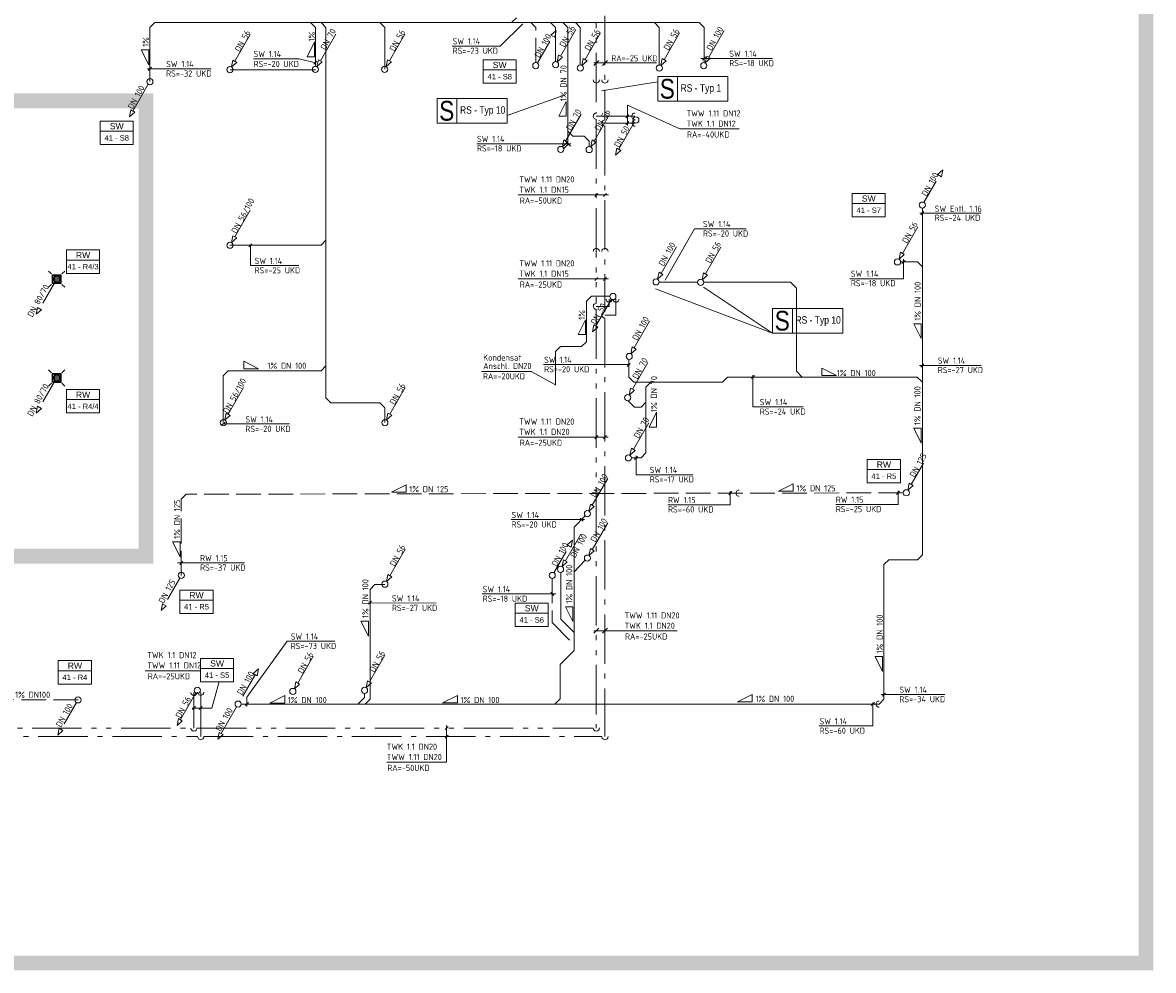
# Model space of a CAD drawing. Header units: metres. Extents: x -5 to 278, y -19 to 180.
# Tile 29 of 59: x 177 to 200, y 7 to 26. Entities that reach past the tile are written whole.
import ezdxf
from ezdxf.enums import TextEntityAlignment as Align

# ---------------------------------------------------------------- set-up
doc = ezdxf.new("R2010")
doc.units = ezdxf.units.M
doc.header["$LTSCALE"] = 0.1
for name, pattern in [('_PGMM_Ge_2Pkt', [16, 10, -2, 0, -2, 0, -2]), ('_PGMM_Ge_Ku', [6.5, 5, -1.5]), ('_PGMM_Ge_Pkt', [14, 10, -2, 0, -2])]:
    doc.linetypes.add(name, pattern=pattern)
doc.layers.get('0').update_dxf_attribs({"linetype": 'CONTINUOUS', "lineweight": 20})
for name, color, linetype, lineweight in [('A_TWW Bereiter_4', 34, 'CONTINUOUS', 20), ('S_Ablauf', 250, 'CONTINUOUS', 20), ('S_Fallstrangentlüftung', 24, '_PGMM_Ge_Ku', 20), ('S_Fallstrangentlüftung TXT', 24, 'CONTINUOUS', 20), ('S_Kaltwasser', 90, '_PGMM_Ge_Pkt', 20), ('S_Kondensat', 23, 'CONTINUOUS', 20), ('S_Kondensat TXT', 23, 'CONTINUOUS', 20), ('S_Regenwasser', 162, '_PGMM_Ge_Ku', 20), ('S_Regenwasser TXT', 162, 'CONTINUOUS', 20), ('S_Schmutzwasser', 34, 'CONTINUOUS', 20), ('S_Schmutzwasser TXT', 34, 'CONTINUOUS', 20), ('S_Stempel Schott', 125, 'CONTINUOUS', 20), ('S_TXT Strang RW', 140, 'CONTINUOUS', 20), ('S_TXT Strang SW', 30, 'CONTINUOUS', 20), ('S_TXT_W+K+Z', 125, 'CONTINUOUS', 20), ('S_Warmwasser', 10, '_PGMM_Ge_2Pkt', 20)]:
    doc.layers.add(name, color=color, linetype=linetype, lineweight=lineweight)
doc.styles.add('ACS_ISOCT', font='ISOCT')
doc.styles.add('Arial', font='arial.ttf')
doc.styles.add('ARIAL_NARROW', font='ARIALN.TTF')
doc.styles.get("Standard").update_dxf_attribs({"font": 'isocp.shx', "height": 0.001})

# ---------------------------------------------------------------- blocks, each defined once
blk = doc.blocks.new('Ablauf')
at = {"color": 0, "linetype": 'ByBlock'}
for p, q in [((-0.105, 0.105), (-0.165, 0.165)), ((-0.09, 0.09), (0.09, 0.09)), ((-0.09, -0.09), (-0.09, 0.09)), ((0.075, 0.075), (-0.075, 0.075)), ((-0.075, 0.075), (-0.075, -0.075)), ((-0.045, 0.075), (-0.045, -0.075)), ((-0.015, -0.075), (-0.015, 0.075)), ((0.015, 0.075), (0.015, -0.075)), ((0.045, -0.075), (0.045, 0.075)), ((0.075, -0.075), (0.075, 0.075)), ((0.09, 0.09), (0.09, -0.09)), ((0.105, 0.105), (0.165, 0.165)), ((-0.105, -0.105), (-0.165, -0.165)), ((0.09, -0.09), (-0.09, -0.09)), ((-0.075, -0.075), (0.075, -0.075)), ((0.105, -0.105), (0.165, -0.165))]:
    blk.add_line(p, q, dxfattribs=at)
blk = doc.blocks.new('*U27')
at = {"color": 0, "linetype": 'ByBlock'}
blk.add_wipeout([(0, 0), (0.671, 0), (0.671, -0.473), (0, -0.473)], dxfattribs=at)
blk.add_lwpolyline([(0, 0), (0.671, 0), (0.671, -0.473), (0, -0.473)], close=True, dxfattribs=at)
blk.add_lwpolyline([(0, -0.203), (0.671, -0.203)], dxfattribs=at)
blk.add_lwpolyline([(0, -0.203), (0.671, -0.203)], dxfattribs=at)
at = {"color": 0, "linetype": 'ByBlock', "insert": (0.336, -0.102), "char_height": 0.125, "width": 0.20598, "attachment_point": 5, "style": 'ACS_ISOCT'}
blk.add_mtext('{\\fArial|b0|i0|c0|p34;RW}', dxfattribs=at)
at = {"color": 0, "linetype": 'ByBlock', "style": 'Arial'}
blk.add_attdef('STRANG_NR.', text='', height=0.11, dxfattribs=at).set_placement((0.336, -0.338), align=Align.MIDDLE_CENTER)
blk = doc.blocks.new('*U29')
at = {"color": 0, "linetype": 'ByBlock'}
blk.add_wipeout([(0, 0), (0.671, 0), (0.671, -0.473), (0, -0.473)], dxfattribs=at)
blk.add_lwpolyline([(0, 0), (0.671, 0), (0.671, -0.473), (0, -0.473)], close=True, dxfattribs=at)
blk.add_lwpolyline([(0, -0.203), (0.671, -0.203)], dxfattribs=at)
blk.add_lwpolyline([(0, -0.203), (0.671, -0.203)], dxfattribs=at)
at = {"color": 0, "linetype": 'ByBlock', "insert": (0.336, -0.102), "char_height": 0.125, "width": 0.20598, "attachment_point": 5, "style": 'ACS_ISOCT'}
blk.add_mtext('{\\fArial|b0|i0|c0|p34;SW}', dxfattribs=at)
at = {"color": 0, "linetype": 'ByBlock', "style": 'Arial'}
blk.add_attdef('STRANG_NR.', text='', height=0.11, dxfattribs=at).set_placement((0.336, -0.338), align=Align.MIDDLE_CENTER)

msp = doc.modelspace()

# ---------------------------------------------------------------- linework, layer by layer
at = {"layer": 'A_TWW Bereiter_4', "const_width": 0.3}
for points in [[(142.15, 7.151), (199.85, 7.151), (199.85, 44.101), (142.15, 44.101)], [(154.14, 15.391), (179.61, 15.391), (179.61, 24.611), (154.14, 24.611)]]:
    msp.add_lwpolyline(points, close=True, dxfattribs=at)
at = {"layer": 'S_Fallstrangentlüftung'}
for p, q in [((187.4, 26.195), (187.5, 26.095)), ((187.5, 25.387), (187.5, 26.095)), ((187.531, 25.379), (187.844, 25.92)), ((187.805, 25.943), (187.911, 26.037)), ((187.883, 25.898), (187.805, 25.943)), ((187.911, 26.037), (187.883, 25.898)), ((195.63, 23.118), (195.736, 23.212)), ((195.708, 23.073), (195.63, 23.118)), ((195.736, 23.212), (195.708, 23.073)), ((195.356, 22.554), (195.669, 23.095)), ((187.863, 15.054), (188.176, 15.595)), ((188.137, 15.618), (188.243, 15.712)), ((188.215, 15.573), (188.137, 15.618)), ((188.243, 15.712), (188.215, 15.573)), ((187.832, 14.938), (187.832, 14.05)), ((187.832, 14.05), (188.273, 13.598)), ((181.886, 13.107), (181.78, 13.012)), ((181.858, 12.967), (181.886, 13.107)), ((181.819, 12.99), (181.506, 12.449)), ((181.78, 13.012), (181.858, 12.967))]:
    msp.add_line(p, q, dxfattribs=at)
at = {"layer": 'S_Fallstrangentlüftung', "linetype": 'Continuous'}
for centre in [(187.5, 25.325), (195.325, 22.5), (187.832, 15)]:
    msp.add_ellipse(centre, major_axis=(0, 0.0625), ratio=1, start_param=-1.570796, end_param=4.712389, dxfattribs=at)
at = {"layer": 'S_Fallstrangentlüftung TXT'}
for p, q in [((187.863, 14.596), (187.801, 14.659)), ((186.416, 14.627), (187.904, 14.627))]:
    msp.add_line(p, q, dxfattribs=at)
at = {"layer": 'S_Kaltwasser'}
for p, q in [((188.9, 29.335), (188.9, 24.225)), ((189.501, 24.162), (188.9, 24.162)), ((188.9, 24.1), (188.9, 20.337)), ((189.122, 20.596), (189.122, 20.274)), ((189.122, 20.274), (188.9, 20.274)), ((188.9, 20.212), (188.9, 11.735)), ((180.717, 12.632), (180.717, 11.735)), ((169.93, 11.735), (180.654, 11.735)), ((180.779, 11.735), (188.838, 11.735))]:
    msp.add_line(p, q, dxfattribs=at)
at = {"layer": 'S_Kaltwasser', "linetype": 'Continuous'}
for centre, major_axis in [((188.9, 25.034), (0, -0.0625)), ((188.9, 24.162), (-0.0625, 0)), ((188.9, 20.274), (-0.0625, 0)), ((180.717, 11.735), (0, -0.0625)), ((188.9, 11.735), (0, -0.0625))]:
    msp.add_ellipse(centre, major_axis=major_axis, ratio=1, start_param=4.708766, end_param=7.866194, dxfattribs=at)
at = {"layer": 'S_Kaltwasser', "linetype": 'Continuous', "extrusion": (0, 0, -1)}
for centre, major_axis, start_param, end_param in [((189.51, 24.162), (0.0442, 0.0442), 2.352572, 5.509999), ((188.9, 21.56), (0.0442, 0.0442), 3.923368, 7.080795), ((189.122, 20.597), (0, -0.0625), 4.708766, 7.866194), ((180.717, 12.633), (0, -0.0625), 4.708766, 7.866194)]:
    msp.add_ellipse(centre, major_axis=major_axis, ratio=1, start_param=start_param, end_param=end_param, dxfattribs=at)
at = {"layer": 'S_Kondensat'}
for p, q in [((188.525, 20.553), (188.625, 20.653)), ((188.998, 20.653), (188.625, 20.653)), ((188.525, 19.733), (188.525, 20.553)), ((188.425, 19.633), (188.525, 19.733)), ((187.9, 19.533), (188, 19.633)), ((187.9, 18.85), (187.9, 19.533)), ((188, 19.633), (188.425, 19.633))]:
    msp.add_line(p, q, dxfattribs=at)
at = {"layer": 'S_Kondensat TXT'}
for p, q in [((188.355, 19.878), (188.505, 20.178)), ((188.505, 19.878), (188.505, 20.178)), ((188.505, 19.878), (188.355, 19.878)), ((186.402, 19.133, 3.393), (187.412, 19.133, 3.393)), ((187.404, 19.133, 3.393), (187.9, 18.859, 3.393))]:
    msp.add_line(p, q, dxfattribs=at)
at = {"layer": 'S_Regenwasser'}
for p, q in [((177.769, 20.946), (177.456, 20.405)), ((177.389, 20.288), (177.417, 20.427)), ((177.495, 20.382), (177.389, 20.288)), ((177.417, 20.427), (177.495, 20.382)), ((177.769, 18.946), (177.456, 18.405)), ((177.389, 18.288), (177.417, 18.427)), ((177.495, 18.382), (177.389, 18.288)), ((177.417, 18.427), (177.495, 18.382)), ((195.098, 16.844), (195.411, 17.385)), ((195.031, 16.727), (195.059, 16.867)), ((195.137, 16.822), (195.031, 16.727)), ((195.059, 16.867), (195.137, 16.822)), ((180.425, 16.644), (180.325, 16.544)), ((180.325, 15), (180.325, 16.544)), ((194.937, 16.673), (180.425, 16.644)), ((180.294, 14.946), (179.981, 14.405)), ((179.914, 14.288), (179.942, 14.427)), ((179.942, 14.427), (180.02, 14.382)), ((180.02, 14.382), (179.914, 14.288)), ((178.237, 12.48), (176.141, 12.48)), ((178.204, 12.426), (177.891, 11.885)), ((177.824, 11.768), (177.852, 11.907)), ((177.852, 11.907), (177.93, 11.862)), ((177.93, 11.862), (177.824, 11.768))]:
    msp.add_line(p, q, dxfattribs=at)
at = {"layer": 'S_Regenwasser', "linetype": 'Continuous'}
for centre, major_axis, start_param, end_param in [((177.8, 21), (0, 0.0625), -1.570796, 4.712389), ((177.8, 19), (0, 0.0625), -1.570796, 4.712389), ((191.615, 16.666), (-0.0625, 0), 4.708766, 7.866194), ((194.999, 16.673), (0, 0.0625), -1.570796, 4.712389), ((180.325, 15), (0, 0.0625), -1.570796, 4.712389), ((178.235, 12.48), (0, 0.0625), -1.570796, 4.712389)]:
    msp.add_ellipse(centre, major_axis=major_axis, ratio=1, start_param=start_param, end_param=end_param, dxfattribs=at)
at = {"layer": 'S_Regenwasser TXT'}
for p, q in [((184.876, 16.837), (184.576, 16.687)), ((184.876, 16.687), (184.876, 16.837)), ((192.712, 16.855), (192.412, 16.705)), ((192.712, 16.705), (192.712, 16.855)), ((194.832, 16.437), (194.832, 16.712)), ((184.876, 16.687), (184.576, 16.687)), ((191.404, 16.635), (191.466, 16.697)), ((191.435, 16.43), (191.435, 16.705)), ((192.712, 16.705), (192.412, 16.705)), ((194.801, 16.642), (194.863, 16.704)), ((190.175, 16.43), (191.435, 16.43)), ((193.572, 16.437), (194.832, 16.437)), ((180.299, 15.68), (180.149, 15.68)), ((180.149, 15.68), (180.299, 15.38)), ((180.299, 15.68), (180.299, 15.38)), ((180.249, 15.253), (181.607, 15.253)), ((180.294, 15.222), (180.356, 15.284))]:
    msp.add_line(p, q, dxfattribs=at)
at = {"layer": 'S_Schmutzwasser'}
for p, q in [((179.689, 26.095), (179.789, 26.195)), ((179.689, 25), (179.689, 26.095)), ((190.806, 26.195), (179.789, 26.195)), ((182.94, 26.195), (183.04, 26.095)), ((183.04, 25.313), (183.04, 26.095)), ((183.153, 26.195), (183.253, 26.095)), ((183.253, 18.595), (183.253, 26.095)), ((184.345, 26.195), (184.445, 26.095)), ((184.445, 25.251), (184.445, 26.095)), ((187.006, 26.195), (187.106, 26.295)), ((187.8, 26.195), (187.9, 26.095)), ((187.9, 25.407), (187.9, 26.095)), ((188.05, 26.195), (188.15, 26.095)), ((188.15, 23.727), (188.15, 26.095)), ((188.3, 26.195), (188.4, 26.095)), ((188.4, 25.337), (188.4, 26.095)), ((189.9, 26.195), (190, 26.095)), ((190, 25.337), (190, 26.095)), ((190.806, 26.195), (190.906, 26.095)), ((190.906, 25.387), (190.906, 26.095)), ((181.407, 25.414), (181.719, 25.955)), ((183.139, 25.422), (183.451, 25.963)), ((184.54, 25.422), (184.852, 25.963)), ((187.999, 25.516), (188.311, 26.057)), ((188.499, 25.446), (188.811, 25.987)), ((190.099, 25.445), (190.411, 25.986)), ((190.999, 25.496), (191.311, 26.037)), ((181.339, 25.297), (181.368, 25.436)), ((181.368, 25.436), (181.446, 25.391)), ((183.071, 25.305), (183.1, 25.444)), ((183.1, 25.444), (183.178, 25.399)), ((184.472, 25.305), (184.501, 25.445)), ((184.501, 25.445), (184.579, 25.4)), ((187.931, 25.399), (187.96, 25.539)), ((188.038, 25.494), (187.931, 25.399)), ((187.96, 25.539), (188.038, 25.494)), ((188.431, 25.329), (188.46, 25.469)), ((188.538, 25.424), (188.431, 25.329)), ((188.46, 25.469), (188.538, 25.424)), ((190.031, 25.328), (190.06, 25.468)), ((190.138, 25.423), (190.031, 25.328)), ((190.06, 25.468), (190.138, 25.423)), ((190.931, 25.379), (190.96, 25.519)), ((191.038, 25.474), (190.931, 25.379)), ((190.96, 25.519), (191.038, 25.474)), ((181.313, 25.242), (183.042, 25.242)), ((181.446, 25.391), (181.339, 25.297)), ((183.178, 25.399), (183.071, 25.305)), ((184.579, 25.4), (184.472, 25.305)), ((179.657, 24.946), (179.345, 24.405)), ((179.277, 24.288), (179.306, 24.427)), ((179.384, 24.382), (179.277, 24.288)), ((179.306, 24.427), (179.384, 24.382)), ((188.104, 23.798), (188.417, 24.339)), ((188.679, 23.796), (188.991, 24.337)), ((189.494, 24.171), (189.181, 23.63)), ((188.037, 23.681), (188.065, 23.82)), ((188.065, 23.82), (188.143, 23.775)), ((188.25, 23.895), (188.15, 23.995)), ((188.48, 23.895), (188.25, 23.895)), ((188.58, 23.795), (188.48, 23.895)), ((188.611, 23.679), (188.64, 23.819)), ((188.64, 23.819), (188.718, 23.774)), ((188.143, 23.775), (188.037, 23.681)), ((188.15, 23.727), (188.066, 23.643)), ((188.58, 23.687), (188.58, 23.795)), ((188.718, 23.774), (188.611, 23.679)), ((189.114, 23.513), (189.142, 23.652)), ((189.22, 23.607), (189.114, 23.513)), ((189.142, 23.652), (189.22, 23.607)), ((195.325, 15.419), (195.325, 22.438)), ((181.407, 21.858), (181.719, 22.399)), ((194.92, 21.521), (195.233, 22.062)), ((181.339, 21.741), (181.368, 21.88)), ((181.446, 21.835), (181.339, 21.741)), ((181.368, 21.88), (181.446, 21.835)), ((183.153, 21.687), (183.253, 21.787)), ((181.308, 21.687), (183.153, 21.687)), ((190.034, 21.116), (190.346, 21.657)), ((190.934, 21.106), (191.246, 21.647)), ((194.853, 21.404), (194.881, 21.544)), ((194.881, 21.544), (194.959, 21.499)), ((194.959, 21.499), (194.853, 21.404)), ((194.884, 21.35), (195.225, 21.35)), ((195.225, 21.35), (195.325, 21.25)), ((189.966, 20.999), (189.995, 21.139)), ((190.073, 21.094), (189.966, 20.999)), ((189.995, 21.139), (190.073, 21.094)), ((190.866, 20.989), (190.895, 21.128)), ((190.973, 21.083), (190.866, 20.989)), ((190.895, 21.128), (190.973, 21.083)), ((189.997, 20.938), (190.773, 20.938)), ((190.897, 20.938), (192.657, 20.938)), ((192.657, 20.938), (192.774, 20.821)), ((192.774, 20.821), (192.774, 19.134)), ((189.029, 20.595), (188.716, 20.053)), ((189.489, 19.606), (189.801, 20.147)), ((188.649, 19.936), (188.677, 20.076)), ((188.755, 20.031), (188.649, 19.936)), ((188.677, 20.076), (188.755, 20.031)), ((189.421, 19.489), (189.45, 19.628)), ((189.528, 19.583), (189.421, 19.489)), ((189.45, 19.628), (189.528, 19.583)), ((183.153, 19.144), (183.253, 19.244)), ((189.384, 19.373), (189.384, 19.017)), ((189.456, 18.771), (189.769, 19.312)), ((181.274, 19.144), (181.174, 19.044)), ((181.174, 18.094), (181.174, 19.044)), ((181.274, 19.144), (183.153, 19.144)), ((189.484, 18.917), (189.384, 19.017)), ((191.379, 19.017), (191.278, 18.917)), ((191.379, 19.017), (195.222, 19.017)), ((192.774, 19.134), (192.892, 19.016)), ((195.222, 19.017), (195.325, 18.915)), ((181.273, 18.265), (181.586, 18.806)), ((184.544, 18.265), (184.857, 18.807)), ((189.389, 18.654), (189.417, 18.794)), ((189.417, 18.794), (189.495, 18.749)), ((189.484, 18.917), (191.278, 18.917)), ((189.831, 18.917), (189.73, 18.816)), ((189.73, 18.816), (189.73, 17.48)), ((183.253, 18.595), (183.353, 18.495)), ((189.495, 18.749), (189.389, 18.654)), ((184.345, 18.495), (183.353, 18.495)), ((184.345, 18.495), (184.445, 18.395)), ((184.445, 18.094), (184.445, 18.395)), ((189.5, 18.408), (189.37, 18.538)), ((189.5, 18.408), (189.63, 18.408)), ((189.63, 18.408), (189.73, 18.508)), ((181.206, 18.148), (181.234, 18.287)), ((181.312, 18.242), (181.206, 18.148)), ((181.234, 18.287), (181.312, 18.242)), ((184.477, 18.148), (184.505, 18.288)), ((184.583, 18.243), (184.477, 18.148)), ((184.505, 18.288), (184.583, 18.243)), ((189.474, 17.551), (189.786, 18.092)), ((189.406, 17.434), (189.435, 17.574)), ((189.513, 17.529), (189.406, 17.434)), ((189.435, 17.574), (189.513, 17.529)), ((189.73, 17.48), (189.63, 17.38)), ((189.437, 17.38), (189.63, 17.38)), ((188.644, 16.421), (188.956, 16.962)), ((188.576, 16.304), (188.605, 16.444)), ((188.683, 16.399), (188.576, 16.304)), ((188.605, 16.444), (188.683, 16.399)), ((188.501, 16.206), (188.273, 15.976)), ((188.644, 15.521), (188.956, 16.062)), ((188.099, 15.296), (188.411, 15.837)), ((188.273, 15.976), (188.273, 13.482)), ((184.544, 14.994), (184.857, 15.535)), ((188.576, 15.404), (188.605, 15.544)), ((188.683, 15.499), (188.576, 15.404)), ((188.605, 15.544), (188.683, 15.499)), ((195.225, 15.319), (195.325, 15.419)), ((188.031, 15.179), (188.06, 15.319)), ((188.138, 15.274), (188.031, 15.179)), ((188.06, 15.319), (188.138, 15.274)), ((188.501, 15.306), (188.273, 15.076)), ((194.547, 15.219), (194.647, 15.319)), ((194.547, 12.494), (194.547, 15.219)), ((194.647, 15.319), (195.225, 15.319)), ((184.477, 14.877), (184.505, 15.016)), ((184.583, 14.971), (184.477, 14.877)), ((184.505, 15.016), (184.583, 14.971)), ((188.004, 15.063), (188.004, 14.114)), ((184.245, 14.815), (184.145, 14.715)), ((184.145, 14.715), (184.145, 12.494)), ((184.446, 14.815), (184.245, 14.815)), ((188.004, 14.114), (188.273, 13.841)), ((182.681, 12.821), (182.993, 13.362)), ((184.132, 12.845), (184.445, 13.387)), ((187.99, 13.199), (188.273, 13.482)), ((187.99, 13.199), (187.99, 12.503)), ((182.613, 12.704), (182.642, 12.844)), ((182.642, 12.844), (182.72, 12.799)), ((184.065, 12.729), (184.093, 12.868)), ((184.171, 12.823), (184.065, 12.729)), ((184.093, 12.868), (184.171, 12.823)), ((180.619, 12.621), (180.306, 12.08)), ((182.72, 12.799), (182.613, 12.704)), ((184.033, 12.612), (184.033, 12.529)), ((181.538, 12.394), (194.447, 12.394)), ((184.033, 12.529), (183.899, 12.394)), ((184.145, 12.494), (184.045, 12.394)), ((187.882, 12.394), (187.99, 12.503)), ((194.547, 12.494), (194.447, 12.394)), ((181.444, 12.34), (181.131, 11.799)), ((180.239, 11.963), (180.267, 12.102)), ((180.345, 12.057), (180.239, 11.963)), ((180.267, 12.102), (180.345, 12.057)), ((181.092, 11.821), (181.064, 11.682)), ((181.064, 11.682), (181.17, 11.776)), ((181.17, 11.776), (181.092, 11.821))]:
    msp.add_line(p, q, dxfattribs=at)
at = {"layer": 'S_Schmutzwasser', "linetype": 'Continuous'}
for centre, major_axis, start_param, end_param in [((187.9, 25.345), (0, 0.0625), -1.570796, 4.712389), ((181.308, 25.242), (0, 0.0625), -1.570796, 4.712389), ((183.04, 25.251), (0, 0.0625), -1.570796, 4.712389), ((184.441, 25.251), (0, 0.0625), -1.570796, 4.712389), ((188.4, 25.275), (0, 0.0625), -1.570796, 4.712389), ((190, 25.274), (0, 0.0625), -1.570796, 4.712389), ((190.9, 25.325), (0, 0.0625), -1.570796, 4.712389), ((179.689, 25), (0, 0.0625), -1.570796, 4.712389), ((189.525, 24.225), (0, 0.0625), -1.570796, 4.712389), ((188.006, 23.627), (0, 0.0625), -1.570796, 4.712389), ((188.58, 23.625), (0, 0.0625), -1.570796, 4.712389), ((181.308, 21.687), (0, 0.0625), -1.570796, 4.712389), ((194.821, 21.35), (0, 0.0625), -1.570796, 4.712389), ((189.935, 20.945), (0, 0.0625), -1.570796, 4.712389), ((190.835, 20.935), (0, 0.0625), -1.570796, 4.712389), ((189.06, 20.649), (0, 0.0625), -1.570796, 4.712389), ((189.39, 19.435), (0, 0.0625), -1.570796, 4.712389), ((189.358, 18.6), (0, 0.0625), -1.570796, 4.712389), ((181.174, 18.094), (0, 0.0625), -1.570796, 4.712389), ((184.445, 18.094), (0, 0.0625), -1.570796, 4.712389), ((189.375, 17.38), (0, 0.0625), -1.570796, 4.712389), ((188.545, 16.25), (0, 0.0625), -1.570796, 4.712389), ((188.545, 15.35), (0, 0.0625), -1.570796, 4.712389), ((188, 15.125), (0, 0.0625), -1.570796, 4.712389), ((184.445, 14.823), (0, 0.0625), -1.570796, 4.712389), ((180.65, 12.675), (0, 0.0625), -1.570796, 4.712389), ((182.582, 12.65), (0, 0.0625), -1.570796, 4.712389), ((184.033, 12.674), (0, 0.0625), -1.570796, 4.712389), ((181.475, 12.394), (0, 0.0625), -1.570796, 4.712389), ((194.447, 12.394), (-0.0625, 0), 4.708766, 7.866194)]:
    msp.add_ellipse(centre, major_axis=major_axis, ratio=1, start_param=start_param, end_param=end_param, dxfattribs=at)
at = {"layer": 'S_Schmutzwasser TXT'}
for p, q in [((187.236, 26.174), (186.778, 25.72, 0.015)), ((179.665, 25.643), (179.515, 25.643)), ((179.515, 25.643), (179.665, 25.343)), ((179.665, 25.643), (179.665, 25.343)), ((182.871, 25.503), (183.021, 25.803)), ((183.021, 25.503), (183.021, 25.803)), ((185.81, 25.72, 0.015), (186.778, 25.72, 0.015)), ((181.783, 25.462), (182.712, 25.462)), ((182.712, 25.462), (183.042, 25.383)), ((183.021, 25.503), (182.871, 25.503)), ((183.009, 25.353), (183.071, 25.415)), ((188.674, 25.328), (188.776, 25.429)), ((188.849, 25.328), (188.951, 25.429)), ((190.84, 25.469, 0.015), (192.292, 25.469, 0.015)), ((190.875, 25.438), (190.937, 25.5)), ((179.641, 25.258, 0.015), (180.929, 25.258, 0.015)), ((179.657, 25.227, 0.015), (179.72, 25.29, 0.015)), ((188.676, 25.379), (189.945, 25.379)), ((187.963, 24.301), (188.113, 24.601)), ((188.113, 24.301), (188.113, 24.601)), ((188.113, 24.301), (187.963, 24.301)), ((186.307, 23.742, 0.015), (188.211, 23.742, 0.015)), ((188.201, 23.692), (188.099, 23.793)), ((195.272, 22.337, 0.015), (196.509, 22.337, 0.015)), ((195.295, 22.304), (195.357, 22.367)), ((190.714, 22.019, 0.015), (190.119, 20.98)), ((190.714, 22.019, 0.015), (191.759, 22.019, 0.015)), ((181.691, 21.654), (181.753, 21.716)), ((181.722, 21.279), (181.722, 21.685)), ((194.911, 21.318), (194.973, 21.381)), ((194.943, 21.01), (194.943, 21.404)), ((181.722, 21.279), (182.702, 21.276)), ((193.854, 21.01), (194.943, 21.01)), ((195.301, 20.096), (195.151, 20.096)), ((195.151, 20.096), (195.301, 19.796)), ((195.301, 20.096), (195.301, 19.796)), ((181.588, 19.186), (181.588, 19.336)), ((181.588, 19.336), (181.888, 19.186)), ((187.656, 19.269, 0.015), (189.384, 19.269, 0.015)), ((189.347, 19.232, 0.004), (189.41, 19.295, 0.004)), ((195.267, 19.253, 0.015), (196.511, 19.253, 0.015)), ((195.292, 19.22), (195.355, 19.283)), ((181.588, 19.186), (181.888, 19.186)), ((191.863, 18.989, 0.003), (191.925, 19.052, 0.003)), ((191.894, 18.413, 0.021), (191.894, 19.057)), ((193.289, 19.047), (193.289, 19.197)), ((193.289, 19.197), (193.589, 19.047)), ((193.289, 19.047), (193.589, 19.047)), ((191.894, 18.413, 0.015), (192.91, 18.413, 0.015)), ((181.148, 18.041), (181.21, 18.103)), ((189.793, 18.006), (189.943, 18.306)), ((189.943, 18.006), (189.943, 18.306)), ((181.179, 18.072), (182.516, 18.067)), ((189.943, 18.006), (189.793, 18.006)), ((195.298, 17.981), (195.148, 17.981)), ((195.148, 17.981), (195.298, 17.681)), ((195.298, 17.981), (195.298, 17.681)), ((189.499, 17.349, 0.003), (189.562, 17.411, 0.003)), ((189.531, 17.04, 0.015), (189.531, 17.425)), ((189.531, 17.04, 0.015), (190.681, 17.04, 0.015)), ((187, 16.131), (188.488, 16.131)), ((188.458, 16.099), (188.395, 16.162)), ((184.114, 14.415), (184.177, 14.477)), ((184.145, 14.446), (185.482, 14.441)), ((188.249, 14.365), (188.099, 14.365)), ((188.099, 14.365), (188.249, 14.065)), ((188.249, 14.365), (188.249, 14.065)), ((184.111, 14.073), (183.961, 14.073)), ((183.961, 14.073), (184.111, 13.773)), ((184.111, 14.073), (184.111, 13.773)), ((181.651, 12.532), (182.467, 13.669)), ((182.467, 13.669), (183.432, 13.669)), ((194.52, 13.357), (194.37, 13.357)), ((194.37, 13.357), (194.52, 13.057)), ((194.52, 13.357), (194.52, 13.057)), ((191.881, 12.59), (191.581, 12.44)), ((191.881, 12.44), (191.881, 12.59)), ((194.516, 12.554), (194.578, 12.616)), ((181.62, 12.363), (181.683, 12.426)), ((181.651, 12.349), (181.651, 12.532)), ((182.417, 12.566), (182.117, 12.416)), ((182.417, 12.416), (182.117, 12.416)), ((182.417, 12.416), (182.417, 12.566)), ((185.913, 12.568), (185.613, 12.418)), ((185.913, 12.418), (185.613, 12.418)), ((185.913, 12.418), (185.913, 12.568)), ((191.881, 12.44), (191.581, 12.44)), ((194.29, 12.363), (194.353, 12.426)), ((194.321, 11.954), (194.321, 12.43)), ((194.491, 12.587, 0.015), (195.778, 12.587)), ((193.234, 11.954), (194.321, 11.954))]:
    msp.add_line(p, q, dxfattribs=at)
at = {"layer": 'S_Stempel Schott'}
for p, q in [((188.831, 24.812), (189.967, 24.999)), ((190.367, 25.102), (190.367, 24.602)), ((188.097, 24.732), (186.923, 24.313)), ((185.904, 24.656), (185.904, 24.156)), ((192.294, 19.905), (190.897, 20.838)), ((189.92, 20.801), (192.294, 19.905)), ((192.694, 20.405), (192.694, 19.905))]:
    msp.add_line(p, q, dxfattribs=at)
for points in [[(189.967, 25.102), (191.387, 25.102), (191.387, 24.602), (189.967, 24.602)], [(185.504, 24.656), (186.923, 24.656), (186.923, 24.156), (185.504, 24.156)], [(192.294, 20.405), (193.714, 20.405), (193.714, 19.905), (192.294, 19.905)]]:
    msp.add_lwpolyline(points, close=True, dxfattribs=at)
at = {"layer": 'S_TXT_W+K+Z'}
for p, q in [((189.355, 24.112), (189.355, 24.525)), ((189.355, 24.525), (190.417, 24.043)), ((189.323, 24.268), (189.386, 24.33)), ((189.323, 24.131), (189.386, 24.193)), ((191.619, 24.043), (190.417, 24.043)), ((188.968, 22.705), (187.141, 22.705)), ((188.694, 22.672), (188.756, 22.735)), ((188.87, 22.672), (188.932, 22.735)), ((188.968, 21.005), (187.141, 21.005)), ((188.694, 20.972), (188.756, 21.035)), ((188.87, 20.972), (188.932, 21.035)), ((188.967, 17.802), (187.141, 17.802)), ((188.693, 17.769), (188.756, 17.831)), ((188.869, 17.769), (188.932, 17.831)), ((190.364, 13.876), (188.673, 13.876)), ((188.674, 13.828), (188.776, 13.929)), ((188.849, 13.828), (188.951, 13.929)), ((181.153, 13.071), (179.592, 13.071)), ((180.941, 12.315), (181.153, 13.071)), ((180.544, 12.315), (180.94, 12.315)), ((180.549, 12.284), (180.611, 12.346)), ((180.686, 12.284), (180.748, 12.346)), ((185.663, 11.879), (185.726, 11.941)), ((185.694, 11.216), (185.694, 11.964)), ((185.663, 11.704), (185.726, 11.766)), ((185.694, 11.216), (184.483, 11.216))]:
    msp.add_line(p, q, dxfattribs=at)
at = {"layer": 'S_Warmwasser'}
for p, q in [((188.725, 29.185), (188.725, 24.362)), ((189.501, 24.299), (188.725, 24.299)), ((188.725, 24.237), (188.725, 20.512)), ((188.985, 20.449), (188.725, 20.449)), ((188.725, 20.387), (188.725, 11.91)), ((188.985, 20.595), (188.985, 20.449)), ((180.58, 12.631), (180.58, 11.91)), ((170.107, 11.91), (180.517, 11.91)), ((180.642, 11.91), (188.663, 11.91))]:
    msp.add_line(p, q, dxfattribs=at)
at = {"layer": 'S_Warmwasser', "linetype": 'Continuous'}
for centre, major_axis in [((188.725, 25.034), (0, -0.0625)), ((188.725, 24.299), (-0.0625, 0)), ((188.725, 20.449), (-0.0625, 0)), ((180.58, 11.91), (0, -0.0625)), ((188.725, 11.91), (0, -0.0625))]:
    msp.add_ellipse(centre, major_axis=major_axis, ratio=1, start_param=4.708766, end_param=7.866194, dxfattribs=at)
at = {"layer": 'S_Warmwasser', "linetype": 'Continuous', "extrusion": (0, 0, -1)}
for centre, major_axis, start_param, end_param in [((189.502, 24.299), (0.0442, 0.0442), 2.352572, 5.509999), ((188.725, 21.56), (0.0442, 0.0442), 3.923368, 7.080795), ((188.985, 20.597), (0, -0.0625), 4.708766, 7.866194), ((180.58, 12.631), (0, -0.0625), 4.708766, 7.866194)]:
    msp.add_ellipse(centre, major_axis=major_axis, ratio=1, start_param=start_param, end_param=end_param, dxfattribs=at)

# ---------------------------------------------------------------- block references
at = {"layer": 'S_Ablauf'}
for p in [(177.8, 21), (177.8, 19)]:
    msp.add_blockref('Ablauf', p, dxfattribs=at)

# ---------------------------------------------------------------- texts
at = {"layer": 'S_Fallstrangentlüftung TXT', "lineweight": 30}
for rotation, p in [(61.3658, (195.411, 22.666)), (61.3658, (187.922, 15.171)), (60, (181.551, 12.566))]:
    msp.add_text('DN 100', height=0.125, rotation=rotation, dxfattribs=at).set_placement(p)
for s, p in [('SW 1.14', (186.424, 14.658, 0.015)), ('RS=-18 UKD', (186.424, 14.467, 0.015))]:
    msp.add_text(s, height=0.125, dxfattribs=at).set_placement(p)
at = {"layer": 'S_Kondensat TXT', "lineweight": 30}
msp.add_text('1%%% ', height=0.125, rotation=90, dxfattribs=at).set_placement((188.494, 20.176))
for s, p in [('Kondensat', (186.435, 19.349, 3.393)), ('Anschl. DN20', (186.435, 19.179, 3.393)), ('RA=-20UKD', (186.43, 18.97, 3.393))]:
    msp.add_text(s, height=0.125, dxfattribs=at).set_placement(p)
at = {"layer": 'S_Regenwasser TXT'}
for s, rotation, p in [('DN 80/70', 61.3658, (177.311, 20.219)), ('DN 80/70', 61.3658, (177.308, 18.208)), ('DN 125', 61.3658, (195.168, 16.975)), ('1%%% DN 125', 90, (180.301, 15.743)), ('DN 125', 61.3658, (179.966, 14.421)), ('DN 100', 61.3658, (177.888, 11.913))]:
    msp.add_text(s, height=0.125, rotation=rotation, dxfattribs=at).set_placement(p)
for s, p in [('1%%% DN 125', (184.939, 16.685)), ('1%%% DN 125', (192.775, 16.703)), ('RW 1.15', (190.176, 16.465)), ('RW 1.15', (193.573, 16.472)), ('RS=-60 UKD', (190.176, 16.274)), ('RS=-25 UKD', (193.573, 16.281)), ('RW 1.15', (180.705, 15.288)), ('RS=-37 UKD', (180.705, 15.097)), ('1%%% DN100', (176.96, 12.522, 3.88))]:
    msp.add_text(s, height=0.125, dxfattribs=at).set_placement(p)
at = {"layer": 'S_Schmutzwasser TXT'}
for s, rotation, p in [('DN 56', 61.3658, (188.08, 25.686)), ('DN 100', 61.3658, (191.057, 25.616)), ('1%%%', 90, (179.667, 25.706)), ('DN 56', 61.3658, (181.508, 25.593)), ('1%%%', 90, (183.027, 25.813)), ('DN 70', 61.3658, (183.243, 25.629)), ('DN 56', 61.3658, (184.64, 25.602)), ('DN 100', 61.3658, (187.575, 25.473)), ('DN 56', 61.3658, (188.589, 25.614)), ('DN 56', 61.3658, (190.188, 25.622)), ('1%%% DN 70', 90, (188.123, 24.604)), ('DN 100', 61.3658, (179.343, 24.429)), ('DN 70', 61.3658, (188.213, 24)), ('DN 56', 61.3658, (188.79, 23.993)), ('DN 50', 61.3658, (189.186, 23.656)), ('DN 56/100', 61.3658, (181.439, 21.913)), ('DN 56', 61.3658, (195.016, 21.713)), ('DN 100', 61.3658, (190.088, 21.251)), ('DN 56', 61.3658, (191.033, 21.311)), ('1%%% DN 100', 90, (195.29, 20.159)), ('DN 50', 61.3658, (188.712, 20.068)), ('DN 100', 61.3658, (189.552, 19.746)), ('DN 70', 61.3658, (189.556, 18.964)), ('1%%% DN 70', 90, (189.953, 18.309)), ('DN 56/100', 61.3658, (181.271, 18.266)), ('1%%% DN 100', 90, (195.287, 18.044)), ('DN 56', 61.3658, (184.645, 18.445)), ('DN 70', 61.3658, (189.584, 17.763)), ('DN 100', 61.3658, (188.72, 16.562)), ('DN 100', 61.3658, (188.707, 15.662)), ('DN 100', 61.3658, (188.299, 15.346)), ('DN 56', 61.3658, (184.645, 15.173)), ('1%%% DN 100', 90, (188.238, 14.429)), ('1%%% DN 100', 90, (184.113, 14.137)), ('1%%% DN 100', 90, (194.522, 13.42)), ('DN 56', 61.3658, (182.782, 13.001)), ('DN 56', 61.3658, (184.233, 13.025)), ('DN 56', 61.3658, (180.307, 12.098)), ('DN 100', 60, (181.117, 11.828))]:
    msp.add_text(s, height=0.125, rotation=rotation, dxfattribs=at).set_placement(p)
for s, p in [('SW 1.14', (185.816, 25.755, 0.015)), ('RS=-23 UKD', (185.816, 25.564, 0.015)), ('SW 1.14', (180.017, 25.294, 0.015)), ('SW 1.14', (181.788, 25.499, 0.015)), ('RS=-20 UKD', (181.788, 25.296, 0.015)), ('RA=-25 UKD', (189.028, 25.411)), ('SW 1.14', (191.416, 25.504, 0.015)), ('RS=-18 UKD', (191.416, 25.313, 0.015)), ('RS=-32 UKD', (180.017, 25.102, 0.015)), ('SW 1.14', (186.309, 23.778, 0.015)), ('RS=-18 UKD', (186.309, 23.586, 0.015)), ('SW Entl. 1.16', (195.575, 22.363)), ('RS=-24 UKD', (195.573, 22.181, 0.015)), ('SW 1.14', (190.883, 22.054, 0.015)), ('RS=-20 UKD', (190.883, 21.862, 0.015)), ('SW 1.14', (181.809, 21.308, 0.015)), ('RS=-25 UKD', (181.809, 21.117, 0.015)), ('SW 1.14', (193.877, 21.047, 0.015)), ('RS=-18 UKD', (193.877, 20.856, 0.015)), ('1%%% DN 100', (182.067, 19.184)), ('SW 1.14', (187.668, 19.304, 0.015)), ('RS=-20 UKD', (187.668, 19.113, 0.015)), ('SW 1.14', (195.635, 19.288, 0.015)), ('1%%% DN 100', (193.593, 19.037)), ('RS=-27 UKD', (195.635, 19.097, 0.015)), ('SW 1.14', (192.034, 18.448, 0.015)), ('RS=-24 UKD', (192.034, 18.256, 0.015)), ('SW 1.14', (181.622, 18.098, 0.015)), ('RS=-20 UKD', (181.622, 17.906, 0.015)), ('SW 1.14', (189.805, 17.075, 0.015)), ('RS=-17 UKD', (189.805, 16.884, 0.015)), ('SW 1.14', (187.009, 16.161, 0.015)), ('RS=-20 UKD', (187.009, 15.97, 0.015)), ('SW 1.14', (184.588, 14.472, 0.015)), ('RS=-27 UKD', (184.588, 14.281, 0.015)), ('SW 1.14', (182.539, 13.7, 0.015)), ('RS=-73 UKD', (182.539, 13.509, 0.015)), ('SW 1.14', (194.859, 12.622, 0.015)), ('1%%% DN 100', (182.48, 12.414)), ('1%%% DN 100', (185.977, 12.416)), ('1%%% DN 100', (191.944, 12.439)), ('RS=-34 UKD', (194.859, 12.431, 0.015)), ('SW 1.14', (193.243, 11.984, 0.015)), ('RS=-60 UKD', (193.243, 11.793, 0.015))]:
    msp.add_text(s, height=0.125, dxfattribs=at).set_placement(p)
at = {"layer": 'S_Stempel Schott', "style": 'ARIAL_NARROW'}
for s, height, p in [('S', 0.4, (190.008, 24.656)), ('RS - Typ 1', 0.15, (190.43, 24.797)), ('S', 0.4, (185.544, 24.21)), ('RS - Typ 10', 0.15, (185.966, 24.351)), ('S', 0.4, (192.335, 19.959)), ('RS - Typ 10', 0.15, (192.756, 20.099))]:
    msp.add_text(s, height=height, dxfattribs=at).set_placement(p)
at = {"layer": 'S_TXT_W+K+Z'}
for s, p in [('RA=-40UKD', (190.56, 23.867)), ('RA=-50UKD', (187.176, 22.529)), ('RA=-25UKD', (187.176, 20.829)), ('RA=-25UKD', (187.176, 17.626)), ('RA=-25UKD', (189.306, 13.7)), ('RA=-25UKD', (179.646, 12.895)), ('RA=-50UKD', (184.494, 11.04))]:
    msp.add_text(s, height=0.125, dxfattribs=at).set_placement(p)
at = {"layer": 'S_TXT_W+K+Z', "char_height": 0.125, "width": 13.51068, "attachment_point": 1}
for s, insert in [('TWW 1.11 DN12\\PTWK 1.1 DN12', (190.55, 24.42)), ('TWW 1.11 DN20\\PTWK 1.1 DN15', (187.166, 23.083)), ('TWW 1.11 DN20\\PTWK 1.1 DN15', (187.166, 21.382)), ('TWW 1.11 DN20\\PTWK 1.1 DN20', (187.165, 18.179)), ('TWW 1.11 DN20\\PTWK 1.1 DN20', (189.295, 14.253)), ('TWK 1.1 DN12\\PTWW 1.11 DN12', (179.635, 13.449)), ('TWK 1.1 DN20\\PTWW 1.11 DN20', (184.483, 11.594))]:
    msp.add_mtext(s, dxfattribs=dict(at, insert=insert))

# ---------------------------------------------------------------- next in the draw order: block references
at = {"layer": 'S_TXT Strang RW'}
for p, values in [((178, 21.591), {'STRANG_NR.': '41 - R4/3'}), ((178, 18.763), {'STRANG_NR.': '41 - R4/4'})]:
    msp.add_blockref('*U27', p, dxfattribs=at).add_auto_attribs(values)
at = {"layer": 'S_TXT Strang RW', "lineweight": -3}
for p, values in [((194.209, 17.347), {'STRANG_NR.': '41 - R5'}), ((180.296, 14.704), {'STRANG_NR.': '41 - R5'}), ((177.835, 13.274), {'STRANG_NR.': '41 - R4'})]:
    msp.add_blockref('*U27', p, dxfattribs=at).add_auto_attribs(values)
at = {"layer": 'S_TXT Strang SW', "lineweight": -3}
for p, values in [((186.433, 25.439), {'STRANG_NR.': '41 - S8'}), ((178.682, 24.199), {'STRANG_NR.': '41 - S8'}), ((193.903, 22.733), {'STRANG_NR.': '41 - S7'}), ((187.081, 14.438), {'STRANG_NR.': '41 - S6'}), ((180.713, 13.319), {'STRANG_NR.': '41 - S5'})]:
    msp.add_blockref('*U29', p, dxfattribs=at).add_auto_attribs(values)

doc.saveas('drawing.dxf')
